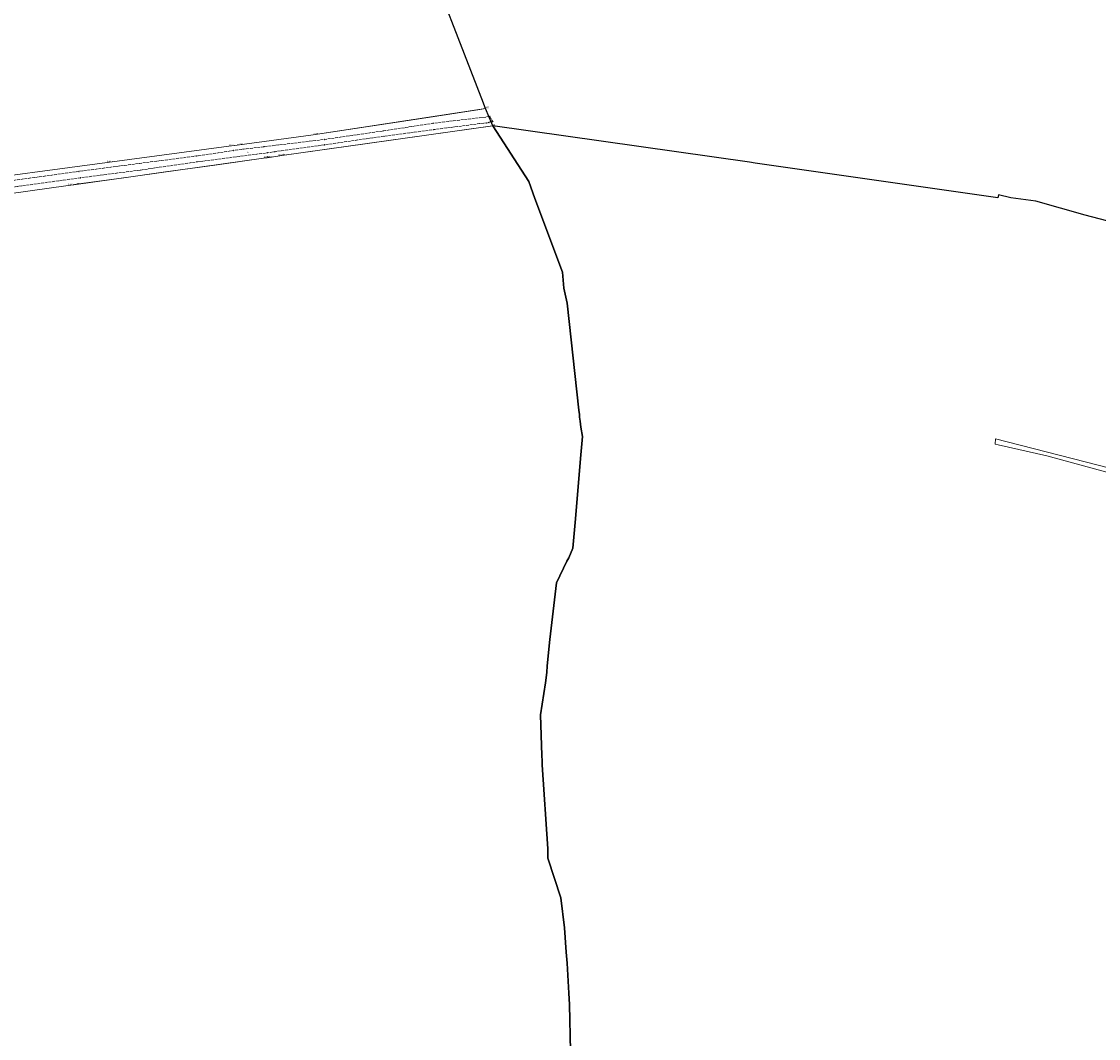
# Model space of a CAD drawing. Header units: metres. Extents: x 5548743 to 5556416, y 5707500 to 5714000.
# Tile 54 of 244: x 5551528 to 5552394, y 5712021 to 5712838. Entities that reach past the tile are written whole.
import ezdxf
from ezdxf.enums import TextEntityAlignment as Align

# ---------------------------------------------------------------- set-up
doc = ezdxf.new("R2010")
doc.units = ezdxf.units.M
doc.linetypes.add('2.25_0.75', pattern=[3, 2.25, -0.75])
doc.linetypes.add('219-1000', pattern=[0])
doc.layers.get('0').update_dxf_attribs({"color": 2, "lineweight": 5})
doc.styles.get("Standard").update_dxf_attribs({"font": 'Working1250', "width": 0.75})

# ---------------------------------------------------------------- blocks, each defined once
blk = doc.blocks.new('203')
at = {"linetype": 'Continuous', "lineweight": 0}
h = blk.add_hatch(color=0, dxfattribs=at)
edge = h.paths.add_edge_path()
edge.add_arc((0, 0), 0.09, 0, 360)
blk = doc.blocks.new('PIKIETAW1891')
at = {"color": 0}
blk.add_circle((0, 0), 0.09, dxfattribs=at)

msp = doc.modelspace()

# ---------------------------------------------------------------- linework, layer by layer
at = {"layer": '216-obręb ewidencyjny', "color": 7, "linetype": 'CONTINUOUS', "lineweight": 25, "flags": 128}
for points in [[(5551969.26, 5712010.48), (5551968.4, 5712048.08), (5551967.88, 5712057.12), (5551966.51, 5712081.34), (5551965.93, 5712090.01), (5551964.37, 5712109.67), (5551961.63, 5712133.67), (5551951.19, 5712165.63), (5551950.96, 5712173.04), (5551946.65, 5712240.76), (5551946.46, 5712243.81), (5551946.18, 5712248.17), (5551945.12, 5712280.97), (5551949.11, 5712306.61), (5551950.41, 5712315), (5551950.46, 5712320.41), (5551952.82, 5712341.33), (5551957.99, 5712387.05), (5551966.31, 5712404.46), (5551967.91, 5712407.09), (5551971.14, 5712414.96), (5551973.24, 5712438.43), (5551974.69, 5712454.77), (5551977.54, 5712490.01), (5551978.86, 5712504.66), (5551977.68, 5712512.21), (5551977.01, 5712516.99), (5551976.64, 5712520.37), (5551976.43, 5712522.34), (5551976.05, 5712525.78), (5551966.68, 5712611.81), (5551963.9, 5712623.98), (5551962.79, 5712636.93), (5551940.54, 5712696.03), (5551935.68, 5712709.68), (5551906.74, 5712754.56), (5551900.95, 5712768.31), (5551900.38, 5712769.77), (5551899.23, 5712772.72), (5551846.6, 5712909.17)], [(5552417.98, 5712673.55), (5552383.17, 5712682.71), (5552343.62, 5712693.86), (5552323.55, 5712696.7), (5552313.45, 5712698.93), (5552313.06, 5712696.58), (5552117.89, 5712724.5), (5552113.14, 5712725.18), (5551906.74, 5712754.56), (5551935.68, 5712709.68), (5551940.54, 5712696.03), (5551962.79, 5712636.93), (5551963.9, 5712623.98), (5551966.68, 5712611.81), (5551976.05, 5712525.78), (5551976.43, 5712522.34), (5551976.64, 5712520.37), (5551977.01, 5712516.99), (5551977.68, 5712512.21), (5551978.86, 5712504.66), (5551977.54, 5712490.01), (5551974.69, 5712454.77), (5551973.24, 5712438.43), (5551971.14, 5712414.96), (5551967.91, 5712407.09), (5551966.31, 5712404.46), (5551957.99, 5712387.05), (5551952.82, 5712341.33), (5551950.46, 5712320.41), (5551950.41, 5712315), (5551949.11, 5712306.61), (5551945.12, 5712280.97), (5551946.18, 5712248.17), (5551946.46, 5712243.81), (5551946.65, 5712240.76), (5551950.96, 5712173.04), (5551951.19, 5712165.63), (5551961.63, 5712133.67), (5551964.37, 5712109.67), (5551965.93, 5712090.01), (5551966.51, 5712081.34), (5551967.88, 5712057.12), (5551968.4, 5712048.08), (5551969.26, 5712010.48)]]:
    msp.add_lwpolyline(points, dxfattribs=at)
at = {"layer": '218-kontur użytku gruntowego', "color": 3, "linetype": 'CONTINUOUS', "lineweight": 18, "flags": 128}
for points in [[(5551896.35, 5712767.61), (5551858.44, 5712761.84)], [(5551900.95, 5712768.31), (5551896.35, 5712767.61)], [(5551906.74, 5712754.56), (5551900.95, 5712768.31)], [(5551858.44, 5712761.84), (5551762.27, 5712747.21)], [(5551804.15, 5712740.01), (5551904.79, 5712754.29)], [(5551904.79, 5712754.29), (5551906.74, 5712754.56)], [(5551762.27, 5712747.21), (5551701.18, 5712739.05)], [(5551737.17, 5712730.51), (5551804.15, 5712740.01)], [(5551694.63, 5712738.17), (5551596.78, 5712725.09)], [(5551701.18, 5712739.05), (5551694.63, 5712738.17)], [(5551596.78, 5712725.09), (5551472.26, 5712708.46)], [(5551643.65, 5712717.46), (5551683.14, 5712722.97)], [(5551683.14, 5712722.97), (5551722.45, 5712728.45)], [(5551722.45, 5712728.45), (5551725.41, 5712728.87)], [(5551725.41, 5712728.87), (5551733.96, 5712730.05)], [(5551733.96, 5712730.05), (5551737.17, 5712730.51)], [(5551608.25, 5712712.53), (5551643.65, 5712717.46)], [(5551469.57, 5712693.2), (5551565.4, 5712706.56)], [(5551565.4, 5712706.56), (5551569.76, 5712707.17)], [(5551569.76, 5712707.17), (5551574.01, 5712707.77)], [(5551574.01, 5712707.77), (5551608.25, 5712712.53)], [(5552311.04, 5712502.87), (5552310.83, 5712498.6)], [(5552310.83, 5712498.6), (5552313.21, 5712497.99)], [(5552589.09, 5712431.57), (5552311.04, 5712502.87)], [(5552313.21, 5712497.99), (5552352.48, 5712489.12)], [(5552352.48, 5712489.12), (5552480.37, 5712454.42)]]:
    msp.add_lwpolyline(points, dxfattribs=at)
at = {"layer": '219-działka ewidencyjna', "color": 7, "linetype": '219-1000', "lineweight": 18, "flags": 128}
for points in [[(5551900.95, 5712768.31), (5551762.27, 5712747.21)], [(5551900.95, 5712768.31), (5551906.74, 5712754.56)], [(5551906.74, 5712754.56), (5551737.17, 5712730.51)], [(5551762.27, 5712747.21), (5551701.18, 5712739.05)], [(5551694.63, 5712738.17), (5551596.78, 5712725.09)], [(5551701.18, 5712739.05), (5551694.63, 5712738.17)], [(5551596.78, 5712725.09), (5551472.26, 5712708.46)], [(5551722.45, 5712728.45), (5551569.76, 5712707.17)], [(5551725.41, 5712728.87), (5551722.45, 5712728.45)], [(5551733.96, 5712730.05), (5551725.41, 5712728.87)], [(5551737.17, 5712730.51), (5551733.96, 5712730.05)], [(5551565.4, 5712706.56), (5551469.57, 5712693.2)], [(5551569.76, 5712707.17), (5551565.4, 5712706.56)]]:
    msp.add_lwpolyline(points, dxfattribs=at)
at = {"layer": 'jezdnia', "color": 7, "linetype": '2.25_0.75', "lineweight": 18, "flags": 128}
msp.add_lwpolyline([(5551623.79, 5712718.98), (5551669.36, 5712725.58), (5551725.76, 5712732.83), (5551731.64, 5712733.72), (5551771.31, 5712739.19), (5551819.16, 5712746.13), (5551859.24, 5712751.42), (5551896.1, 5712756.25), (5551901.85, 5712756.82), (5551903.7, 5712757.21), (5551904.93, 5712757.81), (5551906.84, 5712757.8), (5551904.49, 5712761.99), (5551858.64, 5712756.52), (5551818.67, 5712750.42), (5551771.42, 5712743.54), (5551722.87, 5712737.74), (5551706.34, 5712735.77), (5551698.5, 5712734.69), (5551668.75, 5712730.25), (5551622.68, 5712724.33), (5551573.96, 5712717.81), (5551523.77, 5712710.98), (5551468.82, 5712703.3), (5551460.68, 5712702.1), (5551454.77, 5712701.02), (5551380.51, 5712691.22), (5551372, 5712689.99), (5551347.69, 5712685.79), (5551303.65, 5712680.28), (5551298.79, 5712679.49), (5551284.82, 5712677.81), (5551229.19, 5712669.88), (5551223.23, 5712668.96), (5551186.16, 5712664.05), (5551143.02, 5712658.04), (5551134.81, 5712657.18), (5551085.15, 5712650.17), (5551027.31, 5712642.52), (5550975.44, 5712634.92), (5550960.38, 5712633.5), (5550955.54, 5712632.6), (5550912.22, 5712627.15), (5550890.42, 5712624.24), (5550885.76, 5712623.28), (5550876.42, 5712622.06), (5550872.23, 5712621.37), (5550729.68, 5712602.54), (5550700.96, 5712599.02), (5550699.74, 5712592.18), (5550730.86, 5712596.59), (5550828.72, 5712610.18), (5550874.1, 5712616.52), (5550875.58, 5712616.72), (5550912.74, 5712622.28), (5550975.65, 5712630.8), (5551028.19, 5712637.09), (5551034.56, 5712637.93), (5551040.72, 5712638.9), (5551085.45, 5712645.25), (5551137.94, 5712652.1), (5551147.42, 5712653.27), (5551153.66, 5712654.18), (5551186.88, 5712658.68), (5551229.79, 5712664.5), (5551285.1, 5712672.18), (5551348.69, 5712681.6), (5551403.85, 5712689.05), (5551457.94, 5712696.32), (5551467.86, 5712697.22), (5551524.44, 5712705.72), (5551575.16, 5712712.69)], close=True, dxfattribs=at)

# ---------------------------------------------------------------- block references
at = {"layer": '203-punkt graniczny', "color": 7, "linetype": 'CONTINUOUS', "lineweight": 18}
for p in [(5551900.95, 5712768.31), (5551906.74, 5712754.56), (5551762.27, 5712747.21), (5551694.63, 5712738.17), (5551701.18, 5712739.05), (5551596.78, 5712725.09), (5551722.45, 5712728.45), (5551725.41, 5712728.87), (5551733.96, 5712730.05), (5551737.17, 5712730.51), (5551565.4, 5712706.56), (5551569.76, 5712707.17)]:
    msp.add_blockref('203', p, dxfattribs=at)
at = {"layer": 'Punkt roboczy BDOT GESUT K1', "color": 6, "linetype": 'CONTINUOUS', "lineweight": 18}
for p in [(5551901.85, 5712756.82), (5551903.7, 5712757.21), (5551904.49, 5712761.99), (5551904.93, 5712757.81), (5551906.84, 5712757.8), (5551818.67, 5712750.42), (5551858.64, 5712756.52), (5551859.24, 5712751.42), (5551896.1, 5712756.25), (5551771.42, 5712743.54), (5551819.16, 5712746.13), (5551698.5, 5712734.69), (5551706.34, 5712735.77), (5551722.87, 5712737.74), (5551725.76, 5712732.83), (5551731.64, 5712733.72), (5551771.31, 5712739.19), (5551622.68, 5712724.33), (5551668.75, 5712730.25), (5551669.36, 5712725.58), (5551573.96, 5712717.81), (5551623.79, 5712718.98), (5551575.16, 5712712.69)]:
    msp.add_blockref('PIKIETAW1891', p, dxfattribs=at)

# ---------------------------------------------------------------- texts
at = {"layer": '203-punkt graniczny-Atr103', "color": 7, "width": 0.9}
for s, p in [('265', (5551900.95, 5712768.31)), ('265', (5551900.95, 5712768.31)), ('10491', (5551762.27, 5712747.21)), ('10491', (5551762.27, 5712747.21)), ('442', (5551906.74, 5712754.56)), ('442', (5551906.74, 5712754.56)), ('10273', (5551694.63, 5712738.17)), ('10273', (5551694.63, 5712738.17)), ('10794', (5551701.18, 5712739.05)), ('10794', (5551701.18, 5712739.05)), ('10105', (5551733.96, 5712730.05)), ('10105', (5551733.96, 5712730.05)), ('10611', (5551737.17, 5712730.51)), ('10611', (5551737.17, 5712730.51)), ('10407', (5551596.78, 5712725.09)), ('10407', (5551596.78, 5712725.09)), ('10349', (5551722.45, 5712728.45)), ('10349', (5551722.45, 5712728.45)), ('10255', (5551725.41, 5712728.87)), ('10255', (5551725.41, 5712728.87)), ('10439', (5551565.4, 5712706.56)), ('10439', (5551565.4, 5712706.56)), ('10298', (5551569.76, 5712707.17)), ('10298', (5551569.76, 5712707.17))]:
    msp.add_text(s, height=1.125, dxfattribs=at).set_placement(p, align=Align.BOTTOM_LEFT)
at = {"layer": 'jezdnia-Atr17', "color": 7, "width": 0.9}
msp.add_text('j.i.', height=1.125, rotation=6.007, dxfattribs=at).set_placement((5551709.38, 5712732.94))

doc.saveas('drawing.dxf')
